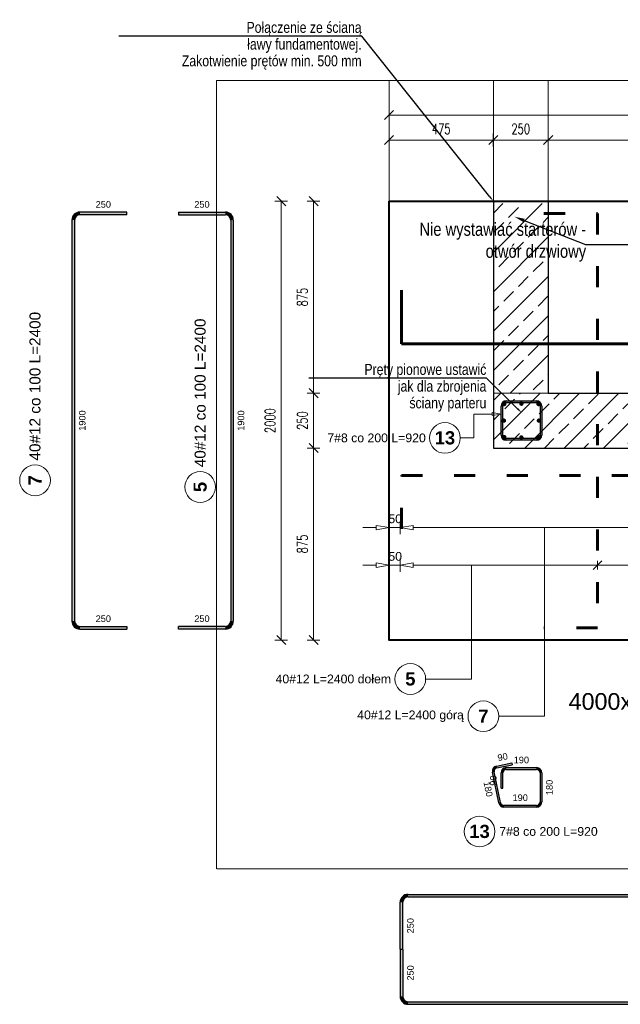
# Model space of a CAD drawing. Extents: x -1474 to 242612, y -5719 to 75879.
# Tile 4 of 12: x 88040 to 90779, y 3981 to 8468. Entities that reach past the tile are written whole.
import ezdxf
from ezdxf import colors
from ezdxf.entities.mleader import LeaderData, LeaderLine
from ezdxf.math import Vec2, Vec3

# ---------------------------------------------------------------- set-up
doc = ezdxf.new("R2010")
doc.units = 0
doc.header["$LTSCALE"] = 8
doc.header["$MEASUREMENT"] = 0
doc.linetypes.add('ACAD_ISO03W100', pattern=[30, 12, -18])
doc.linetypes.add('HIDDEN', pattern=[0.375, 0.25, -0.125])
for name, color, linetype in [('AutoCAD_Structural_Detailing_rozkład powierzchniowy - pręty - dół', 7, 'Continuous'), ('AutoCAD_Structural_Detailing_rozkład powierzchniowy - pręty - góra', 7, 'Continuous'), ('RCAD_kształt pręta', 7, 'Continuous'), ('RCAD_opis kształtu pręta', 7, 'Continuous'), ('RCAD_opis rozkładu', 7, 'Continuous'), ('RCAD_pręt wyrzucony', 130, 'Continuous'), ('RCAD_pręty punktowe', 7, 'Continuous')]:
    doc.layers.add(name, color=color, linetype=linetype)
for name, color, linetype, lineweight in [('P-Linia1', 3, 'Continuous', 40), ('P-Linia4', 253, 'Continuous', 5), ('P-Opis', 1, 'Continuous', 18), ('P-Opis fundamenty', 193, 'Continuous', 9), ('P-Opis ściany', 6, 'Continuous', 9), ('P-Przerywana', 13, 'HIDDEN', 9), ('P-Szraf - Ściana żelbetowa', 54, 'Continuous', 0), ('P-Wymiar', 254, 'Continuous', 9), ('P-Ściana żelbetowa', 50, 'Continuous', 25)]:
    doc.layers.add(name, color=color, linetype=linetype, lineweight=lineweight)
doc.layers.add('RCAD_kontur płyty', color=163, linetype='Continuous', plot=False)
doc.styles.add('_Fd Opis', font='arial.ttf')
doc.styles.add('ROMANS', font='romans.shx', dxfattribs={"width": 0.7})
doc.styles.add('style1', font='arial.ttf')
doc.styles.add('style3', font='arialbd.ttf')
doc.dimstyles.new('A25', dxfattribs={"dimscale": 27, "dimtxt": 1.75, "dimasz": 0.06, "dimexe": 0, "dimexo": 0, "dimgap": 1, "dimtad": 1, "dimdec": 4, "dimrnd": 0.1, "dimdsep": 46, "dimtxsty": 'ROMANS', "dimblk": '[[[[[[[[', "dimcen": 2, "dimdle": 2, "dimse1": 1, "dimse2": 1, "dimclrd": 256, "dimclrt": 1, "dimadec": 0, "dimazin": 0, "dimtfac": 1, "dimtdec": 4, "dimtix": 1, "dimtmove": 2, "dimatfit": 3, "dimldrblk": '[[[[[[[[', "dimfxl": 0, "dimtvp": 0.6, "dimtolj": 1, "dimlwd": -1, "dimarcsym": 0})

# ---------------------------------------------------------------- blocks, each defined once
blk = doc.blocks.new('[[[[[[[[')
at = {"layer": 'P-Wymiar'}
for p, q in [((-12.7, -12.7), (12.7, 12.7)), ((0, 0), (-4.6, 0)), ((0, 18), (0, -18))]:
    blk.add_line(p, q, dxfattribs=at)
blk = doc.blocks.new('*D162')
at = {"layer": 'Defpoints', "color": 0, "transparency": 16777216}
for p in [(89725, 7641.2), (89232.7, 5641.2), (89725, 5641.2)]:
    blk.add_point(p, dxfattribs=at)
at = {"layer": 'P-Wymiar', "transparency": 16777216}
blk.add_line((89232.7, 7639.6), (89232.7, 5642.8), dxfattribs=at)
at = {"layer": 'P-Wymiar', "transparency": 16777216, "xscale": 1.62, "yscale": 1.62, "zscale": 1.62}
for p, rotation in [((89232.7, 7641.2), 90), ((89232.7, 5641.2), 270)]:
    blk.add_blockref('[[[[[[[[', p, dxfattribs=dict(at, rotation=rotation))
at = {"layer": 'P-Wymiar', "color": 1, "transparency": 16777216, "insert": (89182, 6641.2), "char_height": 47.25, "attachment_point": 5, "rotation": 90, "style": 'ROMANS'}
blk.add_mtext('\\A1;2000', dxfattribs=at)
blk = doc.blocks.new('*D163')
at = {"layer": 'Defpoints', "color": 0, "transparency": 16777216}
for p in [(93725, 8033.2), (89725, 7630.1), (93725, 7630.1)]:
    blk.add_point(p, dxfattribs=at)
at = {"layer": 'P-Wymiar', "transparency": 16777216}
blk.add_line((89726.7, 8033.2), (93723.4, 8033.2), dxfattribs=at)
at = {"layer": 'P-Wymiar', "transparency": 16777216, "xscale": 1.62, "yscale": 1.62, "zscale": 1.62, "rotation": 180}
blk.add_blockref('[[[[[[[[', (89725, 8033.2), dxfattribs=at)
at = {"layer": 'P-Wymiar', "transparency": 16777216, "xscale": 1.62, "yscale": 1.62, "zscale": 1.62}
blk.add_blockref('[[[[[[[[', (93725, 8033.2), dxfattribs=at)
at = {"layer": 'P-Wymiar', "color": 1, "transparency": 16777216, "insert": (91725, 8083.8), "char_height": 47.25, "attachment_point": 5, "style": 'ROMANS'}
blk.add_mtext('\\A1;4000', dxfattribs=at)
blk = doc.blocks.new('*D164')
at = {"layer": 'Defpoints', "color": 0, "transparency": 16777216}
for p in [(90200, 7919.8), (89725, 7630.1), (90200, 7630.1)]:
    blk.add_point(p, dxfattribs=at)
at = {"layer": 'P-Wymiar', "transparency": 16777216}
blk.add_line((89726.7, 7919.8), (90198.4, 7919.8), dxfattribs=at)
at = {"layer": 'P-Wymiar', "transparency": 16777216, "xscale": 1.62, "yscale": 1.62, "zscale": 1.62, "rotation": 180}
blk.add_blockref('[[[[[[[[', (89725, 7919.8), dxfattribs=at)
at = {"layer": 'P-Wymiar', "transparency": 16777216, "xscale": 1.62, "yscale": 1.62, "zscale": 1.62}
blk.add_blockref('[[[[[[[[', (90200, 7919.8), dxfattribs=at)
at = {"layer": 'P-Wymiar', "color": 1, "transparency": 16777216, "insert": (89962.5, 7970.4), "char_height": 47.25, "attachment_point": 5, "style": 'ROMANS'}
blk.add_mtext('\\A1;475', dxfattribs=at)
blk = doc.blocks.new('*D165')
at = {"layer": 'Defpoints', "color": 0, "transparency": 16777216}
for p in [(90450, 7919.8), (90200, 7630.1), (90450, 7630.1)]:
    blk.add_point(p, dxfattribs=at)
at = {"layer": 'P-Wymiar', "transparency": 16777216}
blk.add_line((90201.7, 7919.8), (90448.4, 7919.8), dxfattribs=at)
at = {"layer": 'P-Wymiar', "transparency": 16777216, "xscale": 1.62, "yscale": 1.62, "zscale": 1.62, "rotation": 180}
blk.add_blockref('[[[[[[[[', (90200, 7919.8), dxfattribs=at)
at = {"layer": 'P-Wymiar', "transparency": 16777216, "xscale": 1.62, "yscale": 1.62, "zscale": 1.62}
blk.add_blockref('[[[[[[[[', (90450, 7919.8), dxfattribs=at)
at = {"layer": 'P-Wymiar', "color": 1, "transparency": 16777216, "insert": (90325, 7970.4), "char_height": 47.25, "attachment_point": 5, "style": 'ROMANS'}
blk.add_mtext('\\A1;250', dxfattribs=at)
blk = doc.blocks.new('*D166')
at = {"layer": 'Defpoints', "color": 0, "transparency": 16777216}
for p in [(92705.1, 7919.8), (90450, 7630.1), (92705.1, 7630.1)]:
    blk.add_point(p, dxfattribs=at)
at = {"layer": 'P-Wymiar', "transparency": 16777216}
blk.add_line((90451.7, 7919.8), (92703.5, 7919.8), dxfattribs=at)
at = {"layer": 'P-Wymiar', "transparency": 16777216, "xscale": 1.62, "yscale": 1.62, "zscale": 1.62, "rotation": 180}
blk.add_blockref('[[[[[[[[', (90450, 7919.8), dxfattribs=at)
at = {"layer": 'P-Wymiar', "transparency": 16777216, "xscale": 1.62, "yscale": 1.62, "zscale": 1.62}
blk.add_blockref('[[[[[[[[', (92705.1, 7919.8), dxfattribs=at)
at = {"layer": 'P-Wymiar', "color": 1, "transparency": 16777216, "insert": (91577.6, 7970.4), "char_height": 47.25, "attachment_point": 5, "style": 'ROMANS'}
blk.add_mtext('\\A1;2255', dxfattribs=at)
blk = doc.blocks.new('*D169')
at = {"layer": 'Defpoints', "color": 0, "transparency": 16777216}
for p in [(89725, 7641.2), (89380.2, 6766.2), (90200.1, 6766.2)]:
    blk.add_point(p, dxfattribs=at)
at = {"layer": 'P-Wymiar', "transparency": 16777216}
blk.add_line((89380.2, 7639.6), (89380.2, 6767.8), dxfattribs=at)
at = {"layer": 'P-Wymiar', "transparency": 16777216, "xscale": 1.62, "yscale": 1.62, "zscale": 1.62}
for p, rotation in [((89380.2, 7641.2), 90), ((89380.2, 6766.2), 270)]:
    blk.add_blockref('[[[[[[[[', p, dxfattribs=dict(at, rotation=rotation))
at = {"layer": 'P-Wymiar', "color": 1, "transparency": 16777216, "insert": (89329.6, 7203.7), "char_height": 47.25, "attachment_point": 5, "rotation": 90, "style": 'ROMANS'}
blk.add_mtext('\\A1;875', dxfattribs=at)
blk = doc.blocks.new('*D170')
at = {"layer": 'Defpoints', "color": 0, "transparency": 16777216}
for p in [(90200.1, 6766.2), (89380.2, 6516.2), (90200, 6516.2)]:
    blk.add_point(p, dxfattribs=at)
at = {"layer": 'P-Wymiar', "transparency": 16777216}
blk.add_line((89380.2, 6764.6), (89380.2, 6517.8), dxfattribs=at)
at = {"layer": 'P-Wymiar', "transparency": 16777216, "xscale": 1.62, "yscale": 1.62, "zscale": 1.62}
for p, rotation in [((89380.2, 6766.2), 90), ((89380.2, 6516.2), 270)]:
    blk.add_blockref('[[[[[[[[', p, dxfattribs=dict(at, rotation=rotation))
at = {"layer": 'P-Wymiar', "color": 1, "transparency": 16777216, "insert": (89329.6, 6641.2), "char_height": 47.25, "attachment_point": 5, "rotation": 90, "style": 'ROMANS'}
blk.add_mtext('\\A1;250', dxfattribs=at)
blk = doc.blocks.new('*D171')
at = {"layer": 'Defpoints', "color": 0, "transparency": 16777216}
for p in [(90200, 6516.2), (89380.2, 5641.2), (89725, 5641.2)]:
    blk.add_point(p, dxfattribs=at)
at = {"layer": 'P-Wymiar', "transparency": 16777216}
blk.add_line((89380.2, 6514.6), (89380.2, 5642.8), dxfattribs=at)
at = {"layer": 'P-Wymiar', "transparency": 16777216, "xscale": 1.62, "yscale": 1.62, "zscale": 1.62}
for p, rotation in [((89380.2, 6516.2), 90), ((89380.2, 5641.2), 270)]:
    blk.add_blockref('[[[[[[[[', p, dxfattribs=dict(at, rotation=rotation))
at = {"layer": 'P-Wymiar', "color": 1, "transparency": 16777216, "insert": (89329.6, 6078.7), "char_height": 47.25, "attachment_point": 5, "rotation": 90, "style": 'ROMANS'}
blk.add_mtext('\\A1;875', dxfattribs=at)

msp = doc.modelspace()

# ---------------------------------------------------------------- hatches: boundary and pattern name
at = {"layer": 'P-Opis ściany', "lineweight": 0, "true_color": 0xd100d1}
h = msp.add_hatch(dxfattribs=at)
h.set_pattern_fill('ANSI33', color=212, scale=20)
h.set_pattern_definition([(45, (92896.29, 7409.71), (-89.8026, 89.8026), []), (45, (92986.09, 7409.71), (-89.8026, 89.8026), [63.5, -31.75])])
h.paths.add_polyline_path([(92955.09099, 7630.10763), (92705.09225, 7630.10763), (92705.09225, 7275.45282), (92955.09099, 7275.45282)])
h.paths.add_polyline_path([(90450.06921, 7630.10936), (90200.06921, 7630.10936), (90200.06921, 6766.22482), (90450.06921, 6766.22482)])
h.paths.add_polyline_path([(92705.09099, 5641.22532), (92955.09099, 5641.22532), (92955.091, 6194.75974), (92705.091, 6194.75974)])
at = {"layer": 'P-Szraf - Ściana żelbetowa'}
h = msp.add_hatch(dxfattribs=at)
h.set_pattern_fill('ANSI33', color=256, scale=20)
h.set_pattern_definition([(45, (16725.93, 18031.89), (-89.80256, 89.80256), []), (45, (16815.74, 18031.89), (-89.80256, 89.80256), [63.5, -31.75])])
h.paths.add_polyline_path([(92705.09099, 6516.22556), (92705.09099, 6766.22556), (90450.06921, 6766.2249), (90450.06921, 6766.22482), (90200.03814, 6766.22482), (90200.0364, 6516.22482)])
h.paths.add_polyline_path([(92705.09099, 6194.75974), (92955.09099, 6194.75974), (92955.09099, 7275.45282), (92705.09099, 7275.45282)])
at = {"layer": 'RCAD_kształt pręta'}
h = msp.add_hatch(color=4, dxfattribs=at)
edge = h.paths.add_edge_path(flags=0)
edge.add_line((90259.0217, 6731.22676), (90259.0217, 6723.22676))
edge.add_arc((90259.0217, 6707.22676), 16, 90, 180)
edge.add_line((90243.0217, 6707.22676), (90235.0217, 6707.22676))
edge.add_arc((90259.0217, 6707.22676), 24, 450, 540, ccw=False)
h = msp.add_hatch(color=4, dxfattribs=at)
edge = h.paths.add_edge_path(flags=0)
edge.add_line((90259.0217, 6731.22676), (90259.0217, 6723.22676))
edge.add_arc((90259.0217, 6707.22676), 16, 90, 180)
edge.add_line((90243.0217, 6707.22676), (90235.0217, 6707.22676))
edge.add_arc((90259.0217, 6707.22676), 24, 450, 540, ccw=False)
for points in [[(90259.0217, 6723.22676), (90259.0217, 6731.22676), (90396.80887, 6731.22676), (90396.80887, 6723.22676)], [(90259.0217, 6723.22676), (90259.0217, 6731.22676), (90329.0217, 6731.22676), (90329.0217, 6723.22676)], [(90243.0217, 6637.22676), (90235.0217, 6637.22676), (90235.0217, 6707.22676), (90243.0217, 6707.22676)], [(90243.0217, 6575.22186), (90235.0217, 6575.22186), (90235.0217, 6707.22676), (90243.0217, 6707.22676)], [(90412.80887, 6707.22676), (90420.80887, 6707.22676), (90420.80887, 6575.22186), (90412.80887, 6575.22186)], [(90396.80887, 6559.22186), (90396.80887, 6551.22186), (90259.0217, 6551.22186), (90259.0217, 6559.22186)]]:
    msp.add_hatch(color=4, dxfattribs=at).paths.add_polyline_path(points, flags=0)
h = msp.add_hatch(color=4, dxfattribs=at)
edge = h.paths.add_edge_path(flags=0)
edge.add_line((90420.80887, 6707.22676), (90412.80887, 6707.22676))
edge.add_arc((90396.80887, 6707.22676), 16, 0, 90)
edge.add_line((90396.80887, 6723.22676), (90396.80887, 6731.22676))
edge.add_arc((90396.80887, 6707.22676), 24, 360, 450, ccw=False)
h = msp.add_hatch(color=4, dxfattribs=at)
edge = h.paths.add_edge_path(flags=0)
edge.add_line((90235.0217, 6575.22186), (90243.0217, 6575.22186))
edge.add_arc((90259.0217, 6575.22186), 16, 180, 270)
edge.add_line((90259.0217, 6559.22186), (90259.0217, 6551.22186))
edge.add_arc((90259.0217, 6575.22186), 24, 540, 630, ccw=False)
h = msp.add_hatch(color=4, dxfattribs=at)
edge = h.paths.add_edge_path(flags=0)
edge.add_line((90396.80887, 6551.22186), (90396.80887, 6559.22186))
edge.add_arc((90396.80887, 6575.22186), 16, -90, 0)
edge.add_line((90412.80887, 6575.22186), (90420.80887, 6575.22186))
edge.add_arc((90396.80887, 6575.22186), 24, 270, 360, ccw=False)
at = {"layer": 'RCAD_pręt wyrzucony'}
h = msp.add_hatch(color=4, dxfattribs=at)
edge = h.paths.add_edge_path(flags=0)
edge.add_line((88314.68693, 7591.22538), (88314.68693, 7579.22538))
edge.add_arc((88314.68693, 7555.22538), 24, 90, 180)
edge.add_line((88290.68693, 7555.22538), (88278.68693, 7555.22538))
edge.add_arc((88314.68693, 7555.22538), 36, 450, 540, ccw=False)
for points in [[(88528.68693, 7591.22538), (88528.68693, 7579.22538), (88314.68693, 7579.22538), (88314.68693, 7591.22538)], [(88764.48671, 7579.22538), (88764.48671, 7591.22538), (88978.48671, 7591.22538), (88978.48671, 7579.22538)], [(88278.68693, 7555.22538), (88290.68693, 7555.22538), (88290.68693, 5727.22532), (88278.68693, 5727.22532)], [(89002.48671, 7555.22538), (89014.48671, 7555.22538), (89014.48671, 5727.22532), (89002.48671, 5727.22532)], [(88314.68693, 5691.22532), (88314.68693, 5703.22532), (88528.68693, 5703.22532), (88528.68693, 5691.22532)], [(88978.48671, 5703.22532), (88978.48671, 5691.22532), (88764.48671, 5691.22532), (88764.48671, 5703.22532)], [(90216.7201, 5059.01318), (90215.13075, 5066.85371), (90283.73541, 5080.76057), (90285.32476, 5072.92003)], [(90232.58073, 4900.2344), (90224.7402, 4898.64505), (90196.37721, 5038.56405), (90204.21774, 5040.15341)], [(90243.0217, 4965.418), (90235.0217, 4965.418), (90235.0217, 5035.418), (90243.0217, 5035.418)], [(90259.0217, 5051.418), (90259.0217, 5059.418), (90396.80887, 5059.418), (90396.80887, 5051.418)], [(90412.80887, 5035.418), (90420.80887, 5035.418), (90420.80887, 4903.41311), (90412.80887, 4903.41311)], [(90396.80887, 4887.41311), (90396.80887, 4879.41311), (90248.2618, 4879.41311), (90248.2618, 4887.41311)], [(89787.03719, 4232.04552), (89775.03719, 4232.04552), (89775.03719, 4446.04552), (89787.03719, 4446.04552)], [(89811.03719, 4470.04552), (89811.03719, 4482.04552), (93639.03719, 4482.04552), (93639.03719, 4470.04552)], [(89775.03719, 4230.96264), (89787.03719, 4230.96264), (89787.03719, 4016.96264), (89775.03719, 4016.96264)], [(89811.03719, 3980.96264), (89811.03719, 3992.96264), (93639.03719, 3992.96264), (93639.03719, 3980.96264)]]:
    msp.add_hatch(color=4, dxfattribs=at).paths.add_polyline_path(points, flags=0)
h = msp.add_hatch(color=4, dxfattribs=at)
edge = h.paths.add_edge_path(flags=0)
edge.add_line((89014.48671, 7555.22538), (89002.48671, 7555.22538))
edge.add_arc((88978.48671, 7555.22538), 24, 0, 90)
edge.add_line((88978.48671, 7579.22538), (88978.48671, 7591.22538))
edge.add_arc((88978.48671, 7555.22538), 36, 360, 450, ccw=False)
h = msp.add_hatch(color=4, dxfattribs=at)
edge = h.paths.add_edge_path(flags=0)
edge.add_line((88278.68693, 5727.22532), (88290.68693, 5727.22532))
edge.add_arc((88314.68693, 5727.22532), 24, 180, 270)
edge.add_line((88314.68693, 5703.22532), (88314.68693, 5691.22532))
edge.add_arc((88314.68693, 5727.22532), 36, 540, 630, ccw=False)
h = msp.add_hatch(color=4, dxfattribs=at)
edge = h.paths.add_edge_path(flags=0)
edge.add_line((88978.48671, 5691.22532), (88978.48671, 5703.22532))
edge.add_arc((88978.48671, 5727.22532), 24, -90, 0)
edge.add_line((89002.48671, 5727.22532), (89014.48671, 5727.22532))
edge.add_arc((88978.48671, 5727.22532), 36, 270, 360, ccw=False)
h = msp.add_hatch(color=4, dxfattribs=at)
edge = h.paths.add_edge_path(flags=0)
edge.add_line((90215.13075, 5066.85371), (90216.7201, 5059.01318))
edge.add_arc((90219.89881, 5043.33211), 16, 101.4591559, 191.4591559)
edge.add_line((90204.21774, 5040.15341), (90196.37721, 5038.56405))
edge.add_arc((90219.89881, 5043.33211), 24, 461.4591559, 551.4591559, ccw=False)
h = msp.add_hatch(color=4, dxfattribs=at)
edge = h.paths.add_edge_path(flags=0)
edge.add_line((90259.0217, 5059.418), (90259.0217, 5051.418))
edge.add_arc((90259.0217, 5035.418), 16, 90, 180)
edge.add_line((90243.0217, 5035.418), (90235.0217, 5035.418))
edge.add_arc((90259.0217, 5035.418), 24, 450, 540, ccw=False)
h = msp.add_hatch(color=4, dxfattribs=at)
edge = h.paths.add_edge_path(flags=0)
edge.add_line((90420.80887, 5035.418), (90412.80887, 5035.418))
edge.add_arc((90396.80887, 5035.418), 16, 0, 90)
edge.add_line((90396.80887, 5051.418), (90396.80887, 5059.418))
edge.add_arc((90396.80887, 5035.418), 24, 360, 450, ccw=False)
h = msp.add_hatch(color=4, dxfattribs=at)
edge = h.paths.add_edge_path(flags=0)
edge.add_line((90224.7402, 4898.64505), (90232.58073, 4900.2344))
edge.add_arc((90248.2618, 4903.41311), 16, -168.5408441, -90)
edge.add_line((90248.2618, 4887.41311), (90248.2618, 4879.41311))
edge.add_arc((90248.2618, 4903.41311), 24, 191.4591559, 270, ccw=False)
h = msp.add_hatch(color=4, dxfattribs=at)
edge = h.paths.add_edge_path(flags=0)
edge.add_line((90396.80887, 4879.41311), (90396.80887, 4887.41311))
edge.add_arc((90396.80887, 4903.41311), 16, -90, 0)
edge.add_line((90412.80887, 4903.41311), (90420.80887, 4903.41311))
edge.add_arc((90396.80887, 4903.41311), 24, 270, 360, ccw=False)
h = msp.add_hatch(color=4, dxfattribs=at)
edge = h.paths.add_edge_path(flags=0)
edge.add_line((89811.03719, 4482.04552), (89811.03719, 4470.04552))
edge.add_arc((89811.03719, 4446.04552), 24, 90, 180)
edge.add_line((89787.03719, 4446.04552), (89775.03719, 4446.04552))
edge.add_arc((89811.03719, 4446.04552), 36, 450, 540, ccw=False)
h = msp.add_hatch(color=4, dxfattribs=at)
edge = h.paths.add_edge_path(flags=0)
edge.add_line((89775.03719, 4016.96264), (89787.03719, 4016.96264))
edge.add_arc((89811.03719, 4016.96264), 24, 180, 270)
edge.add_line((89811.03719, 3992.96264), (89811.03719, 3980.96264))
edge.add_arc((89811.03719, 4016.96264), 36, 540, 630, ccw=False)
at = {"layer": 'RCAD_pręty punktowe'}
h = msp.add_hatch(color=1, dxfattribs=at)
edge = h.paths.add_edge_path(flags=0)
edge.add_arc((90249.77906, 6716.4694), 10, 0, 360, ccw=False)
h = msp.add_hatch(color=1, dxfattribs=at)
edge = h.paths.add_edge_path(flags=0)
edge.add_arc((90327.91529, 6718.22676), 10, 0, 360, ccw=False)
h = msp.add_hatch(color=1, dxfattribs=at)
edge = h.paths.add_edge_path(flags=0)
edge.add_arc((90406.05152, 6716.4694), 10, 0, 360, ccw=False)
h = msp.add_hatch(color=1, dxfattribs=at)
edge = h.paths.add_edge_path(flags=0)
edge.add_arc((90248.0217, 6641.22431), 10, 0, 360, ccw=False)
h = msp.add_hatch(color=1, dxfattribs=at)
edge = h.paths.add_edge_path(flags=0)
edge.add_arc((90407.80887, 6641.22431), 10, 0, 360, ccw=False)
h = msp.add_hatch(color=1, dxfattribs=at)
edge = h.paths.add_edge_path(flags=0)
edge.add_arc((90249.77906, 6565.97922), 10, 0, 360, ccw=False)
h = msp.add_hatch(color=1, dxfattribs=at)
edge = h.paths.add_edge_path(flags=0)
edge.add_arc((90327.91529, 6564.22186), 10, 0, 360, ccw=False)
h = msp.add_hatch(color=1, dxfattribs=at)
edge = h.paths.add_edge_path(flags=0)
edge.add_arc((90406.05152, 6565.97922), 10, 0, 360, ccw=False)

# ---------------------------------------------------------------- linework, layer by layer
at = {"layer": 'AutoCAD_Structural_Detailing_rozkład powierzchniowy - pręty - dół', "color": 0, "lineweight": 60}
for p, q in [((89781.03719, 7235.22535), (89781.03719, 6991.22535)), ((89781.03719, 6991.22535), (93669.03719, 6991.22535))]:
    msp.add_line(p, q, dxfattribs=at)
at = {"layer": 'AutoCAD_Structural_Detailing_rozkład powierzchniowy - pręty - góra', "color": 0, "linetype": 'ACAD_ISO03W100', "lineweight": 60}
for p, q in [((90431.03719, 7585.22538), (90675.03719, 7585.22538)), ((90675.03719, 7585.22538), (90675.03719, 5697.22532)), ((89781.03719, 6147.22535), (89781.03719, 6391.22535)), ((89781.03719, 6391.22535), (93669.03719, 6391.22535)), ((90675.03719, 5697.22532), (90431.03719, 5697.22532))]:
    msp.add_line(p, q, dxfattribs=at)
at = {"layer": 'P-Linia1'}
msp.add_lwpolyline([(89725.03719, 7641.22532), (93725.03719, 7641.22532), (93725.03719, 5641.22532), (89725.03719, 5641.22532)], close=True, dxfattribs=at)
at = {"layer": 'P-Linia4'}
for points in [[(89725.04236, 8191.70766), (89725.03719, 7641.22532)], [(90200.06921, 7641.22532), (90200.06921, 8191.70766)], [(90450.06921, 7641.22532), (90450.06921, 8191.70766)]]:
    msp.add_lwpolyline(points, dxfattribs=at)
at = {"layer": 'P-Opis ściany', "color": 212, "lineweight": 13, "true_color": 0xd100d1}
msp.add_lwpolyline([(90450.06921, 7641.22532), (90450.06921, 6766.22482), (90200.06921, 6766.22482), (90200.06921, 7641.22532)], dxfattribs=at)
at = {"layer": 'P-Przerywana'}
msp.add_lwpolyline([(88938.03365, 8191.70766), (94344.09161, 8191.70766), (94344.09161, 4597.8051), (88938.03365, 4597.8051)], close=True, dxfattribs=at)
at = {"layer": 'P-Ściana żelbetowa', "lineweight": 25}
for points in [[(90200.04424, 7641.22532), (90200.0364, 6516.22482), (92705.09225, 6516.22556)], [(90450.04424, 7641.22532), (90450.03814, 6766.2249), (92705.09218, 6766.22556)]]:
    msp.add_lwpolyline(points, dxfattribs=at)
at = {"layer": 'RCAD_kontur płyty', "color": 0}
for p, q in [((89725.03719, 7641.22538), (93725.03719, 7641.22538)), ((89725.03719, 5641.22532), (89725.03719, 7641.22538)), ((89725.03719, 7641.22538), (93725.03719, 7641.22538)), ((89725.03719, 5641.22532), (89725.03719, 7641.22538)), ((93725.03719, 5641.22532), (89725.03719, 5641.22532)), ((93725.03719, 5641.22532), (89725.03719, 5641.22532))]:
    msp.add_line(p, q, dxfattribs=at)
at = {"layer": 'RCAD_kształt pręta', "color": 4}
for p, q in [((90259.0217, 6731.22676), (90396.80887, 6731.22676)), ((90259.0217, 6731.22676), (90329.0217, 6731.22676)), ((90329.0217, 6731.22676), (90329.0217, 6723.22676)), ((90235.0217, 6637.22676), (90235.0217, 6707.22676)), ((90235.0217, 6575.22186), (90235.0217, 6707.22676)), ((90243.0217, 6637.22676), (90243.0217, 6707.22676)), ((90243.0217, 6575.22186), (90243.0217, 6707.22676)), ((90259.0217, 6723.22676), (90396.80887, 6723.22676)), ((90259.0217, 6723.22676), (90329.0217, 6723.22676)), ((90412.80887, 6707.22676), (90412.80887, 6575.22186)), ((90420.80887, 6707.22676), (90420.80887, 6575.22186)), ((90235.0217, 6637.22676), (90243.0217, 6637.22676)), ((90396.80887, 6559.22186), (90259.0217, 6559.22186)), ((90396.80887, 6551.22186), (90259.0217, 6551.22186))]:
    msp.add_line(p, q, dxfattribs=at)
for centre, radius, start, end in [((90259.0217, 6707.22676), 24, 90, 180), ((90259.0217, 6707.22676), 24, 90, 180), ((90396.80887, 6707.22676), 24, 360, 90), ((90259.0217, 6707.22676), 16, 90, 180), ((90259.0217, 6707.22676), 16, 90, 180), ((90396.80887, 6707.22676), 16, 360, 90), ((90259.0217, 6575.22186), 24, 180, 270), ((90259.0217, 6575.22186), 16, 180, 270), ((90396.80887, 6575.22186), 16, 270, 0), ((90396.80887, 6575.22186), 24, 270, 360)]:
    msp.add_arc(centre, radius, start, end, dxfattribs=at)
at = {"layer": 'RCAD_opis kształtu pręta', "color": 8, "lineweight": 0}
for p, q in [((90111.6367, 6671.01797), (90195.0217, 6671.01797)), ((90111.6367, 6671.01797), (90111.6367, 6562.13887)), ((90195.0217, 6677.68463), (90235.0217, 6671.01797)), ((90195.0217, 6677.68463), (90195.0217, 6664.3513)), ((90235.0217, 6671.01797), (90195.0217, 6664.3513)), ((90111.6367, 6562.13887), (90049.39628, 6562.13887))]:
    msp.add_line(p, q, dxfattribs=at)
msp.add_circle((89979.39628, 6562.13887), 70, dxfattribs=at)
at = {"layer": 'RCAD_opis rozkładu', "color": 8, "lineweight": 0}
for p, q in [((89605.03719, 6153.53053), (89665.03719, 6153.53053)), ((89665.03719, 6163.53053), (89725.03719, 6153.53053)), ((89665.03719, 6163.53053), (89665.03719, 6143.53053)), ((89725.03719, 6153.53053), (89665.03719, 6143.53053)), ((89725.03719, 6183.53053), (89725.03719, 6123.53053)), ((89775.03719, 6153.53053), (89725.03719, 6153.53053)), ((89775.03719, 6183.53053), (89775.03719, 6123.53053)), ((89775.03719, 6153.53053), (89835.03719, 6163.53053)), ((89835.03719, 6143.53053), (89775.03719, 6153.53053)), ((89835.03719, 6143.53053), (89835.03719, 6163.53053)), ((89875.03719, 6153.53053), (89835.03719, 6153.53053)), ((89975.03719, 6153.53053), (89875.03719, 6153.53053)), ((90075.03719, 6153.53053), (89975.03719, 6153.53053)), ((90175.03719, 6153.53053), (90075.03719, 6153.53053)), ((90275.03719, 6153.53053), (90175.03719, 6153.53053)), ((90375.03719, 6153.53053), (90275.03719, 6153.53053)), ((90475.03719, 6153.53053), (90375.03719, 6153.53053)), ((90433.30911, 5293.89167), (90433.30911, 6153.53053)), ((90575.03719, 6153.53053), (90475.03719, 6153.53053)), ((90675.03719, 6153.53053), (90575.03719, 6153.53053)), ((90775.03719, 6153.53053), (90675.03719, 6153.53053)), ((90875.03719, 6153.53053), (90775.03719, 6153.53053)), ((89605.03719, 5982.29397), (89665.03719, 5982.29397)), ((89665.03719, 5992.29397), (89725.03719, 5982.29397)), ((89665.03719, 5992.29397), (89665.03719, 5972.29397)), ((89725.03719, 5982.29397), (89665.03719, 5972.29397)), ((89725.03719, 6012.29397), (89725.03719, 5952.29397)), ((89775.03719, 5982.29397), (89725.03719, 5982.29397)), ((89775.03719, 6012.29397), (89775.03719, 5952.29397)), ((89775.03719, 5982.29397), (89835.03719, 5992.29397)), ((89835.03719, 5972.29397), (89775.03719, 5982.29397)), ((89835.03719, 5972.29397), (89835.03719, 5992.29397)), ((89875.03719, 5982.29397), (89835.03719, 5982.29397)), ((89975.03719, 5982.29397), (89875.03719, 5982.29397)), ((90075.03719, 5982.29397), (89975.03719, 5982.29397)), ((90175.03719, 5982.29397), (90075.03719, 5982.29397)), ((90100.27153, 5463.46262), (90100.27153, 5982.29397)), ((90275.03719, 5982.29397), (90175.03719, 5982.29397)), ((90375.03719, 5982.29397), (90275.03719, 5982.29397)), ((90475.03719, 5982.29397), (90375.03719, 5982.29397)), ((90575.03719, 5982.29397), (90475.03719, 5982.29397)), ((90675.03719, 5982.29397), (90575.03719, 5982.29397)), ((90695.03719, 6002.29397), (90655.03719, 5962.29397)), ((90675.03719, 6002.29397), (90675.03719, 5962.29397)), ((90775.03719, 5982.29397), (90675.03719, 5982.29397)), ((90875.03719, 5982.29397), (90775.03719, 5982.29397)), ((90100.27153, 5463.46262), (89891.48403, 5463.46262)), ((90433.30911, 5293.89167), (90224.52161, 5293.89167))]:
    msp.add_line(p, q, dxfattribs=at)
for centre in [(89821.48403, 5463.46262), (90154.52161, 5293.89167)]:
    msp.add_circle(centre, 70, dxfattribs=at)
at = {"layer": 'RCAD_pręt wyrzucony', "color": 4}
for p, q in [((88528.68693, 7591.22538), (88314.68693, 7591.22538)), ((88528.68693, 7579.22538), (88528.68693, 7591.22538)), ((88764.48671, 7591.22538), (88978.48671, 7591.22538)), ((88764.48671, 7591.22538), (88764.48671, 7579.22538)), ((88278.68693, 7555.22538), (88278.68693, 5727.22532)), ((88290.68693, 7555.22538), (88290.68693, 5727.22532)), ((88528.68693, 7579.22538), (88314.68693, 7579.22538)), ((88764.48671, 7579.22538), (88978.48671, 7579.22538)), ((89002.48671, 7555.22538), (89002.48671, 5727.22532)), ((89014.48671, 7555.22538), (89014.48671, 5727.22532)), ((88314.68693, 5703.22532), (88528.68693, 5703.22532)), ((88528.68693, 5703.22532), (88528.68693, 5691.22532)), ((88978.48671, 5703.22532), (88764.48671, 5703.22532)), ((88764.48671, 5691.22532), (88764.48671, 5703.22532)), ((88314.68693, 5691.22532), (88528.68693, 5691.22532)), ((88978.48671, 5691.22532), (88764.48671, 5691.22532)), ((90215.13075, 5066.85371), (90283.73541, 5080.76057)), ((90216.7201, 5059.01318), (90285.32476, 5072.92003)), ((90283.73541, 5080.76057), (90285.32476, 5072.92003)), ((90224.7402, 4898.64505), (90196.37721, 5038.56405)), ((90232.58073, 4900.2344), (90204.21774, 5040.15341)), ((90235.0217, 4965.418), (90235.0217, 5035.418)), ((90243.0217, 4965.418), (90243.0217, 5035.418)), ((90259.0217, 5059.418), (90396.80887, 5059.418)), ((90259.0217, 5051.418), (90396.80887, 5051.418)), ((90412.80887, 5035.418), (90412.80887, 4903.41311)), ((90420.80887, 5035.418), (90420.80887, 4903.41311)), ((90235.0217, 4965.418), (90243.0217, 4965.418)), ((90396.80887, 4887.41311), (90248.2618, 4887.41311)), ((90396.80887, 4879.41311), (90248.2618, 4879.41311)), ((89775.03719, 4232.04552), (89775.03719, 4446.04552)), ((89787.03719, 4232.04552), (89787.03719, 4446.04552)), ((89811.03719, 4482.04552), (93639.03719, 4482.04552)), ((89811.03719, 4470.04552), (93639.03719, 4470.04552)), ((89775.03719, 4232.04552), (89787.03719, 4232.04552)), ((89775.03719, 4230.96264), (89775.03719, 4016.96264)), ((89787.03719, 4230.96264), (89775.03719, 4230.96264)), ((89787.03719, 4230.96264), (89787.03719, 4016.96264)), ((89811.03719, 3992.96264), (93639.03719, 3992.96264)), ((89811.03719, 3980.96264), (93639.03719, 3980.96264))]:
    msp.add_line(p, q, dxfattribs=at)
at = {"layer": 'RCAD_pręt wyrzucony', "color": 8, "lineweight": 0}
for centre in [(88110.33273, 6368.98051), (88863.37013, 6338.57334), (90137.11749, 4768.53915)]:
    msp.add_circle(centre, 70, dxfattribs=at)
at = {"layer": 'RCAD_pręt wyrzucony', "color": 4}
for centre, radius, start, end in [((88314.68693, 7555.22538), 36, 90, 180), ((88978.48671, 7555.22538), 36, 360, 90), ((88314.68693, 7555.22538), 24, 90, 180), ((88978.48671, 7555.22538), 24, 360, 90), ((88314.68693, 5727.22532), 36, 180, 270), ((88314.68693, 5727.22532), 24, 180, 270), ((88978.48671, 5727.22532), 24, 270, 360), ((88978.48671, 5727.22532), 36, 270, 0), ((90219.89881, 5043.33211), 24, 101.4591559, 191.4591559), ((90219.89881, 5043.33211), 16, 101.4591559, 191.4591559), ((90259.0217, 5035.418), 24, 90, 180), ((90259.0217, 5035.418), 16, 90, 180), ((90396.80887, 5035.418), 24, 360, 90), ((90396.80887, 5035.418), 16, 360, 90), ((90248.2618, 4903.41311), 24, 191.4591559, 270), ((90248.2618, 4903.41311), 16, 191.4591559, 270), ((90396.80887, 4903.41311), 16, 270, 0), ((90396.80887, 4903.41311), 24, 270, 360), ((89811.03719, 4446.04552), 36, 90, 180), ((89811.03719, 4446.04552), 24, 90, 180), ((89811.03719, 4016.96264), 36, 180, 270), ((89811.03719, 4016.96264), 24, 180, 270)]:
    msp.add_arc(centre, radius, start, end, dxfattribs=at)

# ---------------------------------------------------------------- texts
at = {"layer": 'P-Opis fundamenty', "insert": (91299.35238, 5360.68343), "char_height": 76.05, "attachment_point": 6, "style": '_Fd Opis'}
msp.add_mtext('4000x2000x400', dxfattribs=at)
at = {"layer": 'P-Opis ściany', "color": 212, "lineweight": 13, "true_color": 0xd100d1, "insert": (90623.1714, 7454.17302), "char_height": 60, "attachment_point": 6, "rotation": 0.00000177, "style": '_Fd Opis'}
msp.add_mtext('{\\W0.8;Nie wystawiać starterów -\\Potwór drzwiowy}', dxfattribs=at)
at = {"layer": 'RCAD_opis kształtu pręta', "color": 1, "attachment_point": 5}
for s, insert, char_height, style in [('13', (89979.39628, 6562.13887), 60, 'style3'), ('7#8 co 200 L=920', (89667.55453, 6562.13887), 40, 'style1')]:
    msp.add_mtext(s, dxfattribs=dict(at, insert=insert, char_height=char_height, style=style))
at = {"layer": 'RCAD_opis rozkładu', "color": 2, "char_height": 40, "style": 'style1'}
for s, insert, attachment_point in [('50', (89721.45602, 6173.10761), 7), ('50', (89721.45602, 6001.87105), 7), ('40#12 L=2400 dołem', (89470.31077, 5463.46262), 5), ('40#12 L=2400 górą', (89822.47523, 5293.89167), 5)]:
    msp.add_mtext(s, dxfattribs=dict(at, insert=insert, attachment_point=attachment_point))
at = {"layer": 'RCAD_opis rozkładu', "color": 1, "char_height": 60, "attachment_point": 5, "style": 'style3'}
for s, insert in [('5', (89821.48403, 5463.46262)), ('7', (90154.52161, 5293.89167))]:
    msp.add_mtext(s, dxfattribs=dict(at, insert=insert))
at = {"layer": 'RCAD_pręt wyrzucony', "color": 2, "style": 'style1'}
for s, insert, char_height, attachment_point in [('250', (88421.68693, 7626.22538), 30, 5), ('250', (88871.48671, 7626.22538), 30, 5), ('250', (88421.68693, 5738.22532), 30, 5), ('250', (88871.48671, 5738.22532), 30, 5), ('7#8 co 200 L=920', (90227.11749, 4768.53915), 40, 4)]:
    msp.add_mtext(s, dxfattribs=dict(at, insert=insert, char_height=char_height, attachment_point=attachment_point))
at = {"layer": 'RCAD_pręt wyrzucony', "color": 2, "rotation": 90, "style": 'style1'}
for s, insert, char_height, attachment_point in [('40#12 co 100 L=2400', (88110.33273, 6458.98051), 50, 4), ('40#12 co 100 L=2400', (88863.37013, 6428.57334), 50, 4), ('1900', (88325.68693, 6641.22535), 30, 5), ('1900', (89049.48671, 6641.22535), 30, 5), ('250', (89822.03719, 4339.04552), 30, 5), ('250', (89822.03719, 4123.96264), 30, 5)]:
    msp.add_mtext(s, dxfattribs=dict(at, insert=insert, char_height=char_height, attachment_point=attachment_point))
at = {"layer": 'RCAD_pręt wyrzucony', "color": 1, "attachment_point": 5}
for s, insert, char_height, rotation, style in [('7', (88110.33273, 6368.98051), 60, 90, 'style3'), ('5', (88863.37013, 6338.57334), 60, 90, 'style3'), ('90', (90242.47965, 5108.10947), 30, 11.4591559, 'style1'), ('180', (90176.25637, 4961.65112), 30, 281.4591559, 'style1'), ('90', (90200.0217, 5000.418), 30, 90, 'style1'), ('180', (90455.80887, 4969.41556), 30, 90, 'style1')]:
    msp.add_mtext(s, dxfattribs=dict(at, insert=insert, char_height=char_height, rotation=rotation, style=style))
for s, insert, char_height, style in [('190', (90327.91529, 5094.418), 30, 'style1'), ('190', (90322.53534, 4922.41311), 30, 'style1'), ('13', (90137.11749, 4768.53915), 60, 'style3')]:
    msp.add_mtext(s, dxfattribs=dict(at, insert=insert, char_height=char_height, style=style))

# ---------------------------------------------------------------- dimensions: what is measured, and where the dimension line sits
at = {"layer": 'P-Wymiar'}
for base, p1, p2, picture, middle in [((93725.03719, 8033.16943), (89725.03719, 7630.11104), (93725.03719, 7630.11104), '*D163', (91725.03719, 8083.79443)), ((90200.04416, 7919.79208), (89725.03719, 7630.11104), (90200.04416, 7630.11104), '*D164', (89962.54068, 7970.41708)), ((90450.04416, 7919.79208), (90200.04416, 7630.11104), (90450.04416, 7630.10936), '*D165', (90325.04416, 7970.41708)), ((92705.09099, 7919.79208), (90450.04416, 7630.10936), (92705.09099, 7630.10936), '*D166', (91577.56757, 7970.41708))]:
    dim = msp.add_linear_dim(base=base, p1=p1, p2=p2, dimstyle='A25', dxfattribs=at)
    dim.commit()
    dim.dimension.update_dxf_attribs({"geometry": picture, "text_midpoint": middle})
for base, p1, p2, picture, middle in [((89232.66314, 5641.22532), (89725.03719, 7641.22532), (89725.03719, 5641.22532), '*D162', (89182.03814, 6641.22532)), ((89380.24679, 6516.22482), (90200.06921, 6766.22482), (90200.0364, 6516.22482), '*D170', (89329.62179, 6641.22482))]:
    dim = msp.add_linear_dim(base=base, p1=p1, p2=p2, angle=90, dimstyle='A25', dxfattribs=at)
    dim.commit()
    dim.dimension.update_dxf_attribs({"geometry": picture, "text_midpoint": middle})
for base, p1, p2, picture, middle in [((89380.24679, 6766.22482), (89725.03719, 7641.22532), (90200.06921, 6766.22482), '*D169', (89329.62179, 7203.72507)), ((89380.24679, 5641.22532), (90200.0364, 6516.22482), (89725.03719, 5641.22532), '*D171', (89329.62179, 6078.72507))]:
    dim = msp.add_linear_dim(base=base, p1=p1, p2=p2, angle=90, dimstyle='A25', override={"dimdec": 0}, dxfattribs=at)
    dim.commit()
    dim.dimension.update_dxf_attribs({"geometry": picture, "text_midpoint": middle})

# ---------------------------------------------------------------- leaders
at = {"layer": 'P-Opis'}
ml = msp.add_multileader_mtext('Standard', dxfattribs=at)
ml.set_content('{\\W0.8;Połączenie ze ścianą\\Pławy fundamentowej.\\PZakotwienie prętów min. 500 mm}', color=256, style='_Fd Opis')
ml.set_leader_properties()
ml.build(insert=Vec2(0, 0))
ml.multileader.update_dxf_attribs({"has_dogleg": 0, "text_left_attachment_type": 6, "text_right_attachment_type": 6, "arrow_head_size": 25})
ctx = ml.context
ctx.base_point, ctx.char_height, ctx.arrow_head_size, ctx.landing_gap_size, ctx.plane_origin = Vec3(88783.89675, 8393.53025), 50, 25, 0.5, Vec3(93823.60598, 8454.85127)
ctx.left_attachment, ctx.right_attachment, ctx.text_align_type = 6, 6, 2
notes = []
notes.append((ctx, [(0, (1, 1, 0), (89912.8368, 8393.53025), (-1, 0), 312.76951, [(0, [(90200.06921, 7641.22532)], 0, [])])]))
ctx.mtext.insert, ctx.mtext.alignment, ctx.mtext.line_spacing_factor, ctx.mtext.line_spacing_style = Vec3(89599.56728, 8458.196), 3, 0.914286, 2
ml = msp.add_multileader_mtext('Standard', dxfattribs=at)
ml.set_content('{\\W0.8;Pręty pionowe ustawić \\Pjak dla zbrojenia\\Pściany parteru}', color=256, style='_Fd Opis')
ml.set_leader_properties()
ml.build(insert=Vec2(0, 0))
ml.multileader.update_dxf_attribs({"has_dogleg": 0, "text_left_attachment_type": 6, "text_right_attachment_type": 6, "arrow_head_size": 25})
ctx = ml.context
ctx.base_point, ctx.char_height, ctx.arrow_head_size, ctx.landing_gap_size, ctx.plane_origin = Vec3(89616.56641, 6834.62661), 50, 25, 0.5, Vec3(94392.23744, 6895.94763)
ctx.left_attachment, ctx.right_attachment, ctx.text_align_type = 6, 6, 2
notes.append((ctx, [(0, (1, 1, 0), (90481.46826, 6834.62661), (-1, 0), 312.76951, [(0, [(90329.74981, 6676.37719)], 0, [])])]))
ctx.mtext.insert, ctx.mtext.alignment, ctx.mtext.line_spacing_factor, ctx.mtext.line_spacing_style = Vec3(90168.19874, 6899.32647), 3, 0.914286, 2
at = {"layer": 'P-Opis ściany', "color": 212, "lineweight": 13, "true_color": 0xd100d1}
ml = msp.add_multileader_mtext('Standard', dxfattribs=at)
ml.set_content('         ', color=(209, 0, 209))
ml.set_leader_properties()
ml.build(insert=Vec2(0, 0))
ml.multileader.update_dxf_attribs({"arrow_head_size": 48})
ctx = ml.context
ctx.base_point, ctx.char_height, ctx.arrow_head_size, ctx.landing_gap_size, ctx.plane_origin = Vec3(91092.45836, 7443.33533), 1.6, 48, 0.8, Vec3(91128.41823, 5850.05569)
notes.append((ctx, [(1, (1, 1, 0), (90620.07696, 7443.33533), (1, 0), 472.38141, [(1, [(90295.44717, 7570.7528)], 0, [])])]))
ctx.mtext.insert, ctx.mtext.rotation, ctx.mtext.flow_direction = Vec3(91093.25836, 7444.13533), 6.2831853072, 5
for ctx, leaders in notes:
    for number, flags, end, landing, length, lines in leaders:
        leader = LeaderData()
        leader.index, (leader.has_last_leader_line, leader.has_dogleg_vector, leader.attachment_direction) = number, flags
        leader.last_leader_point, leader.dogleg_vector, leader.dogleg_length = Vec3(end), Vec3(landing), length
        for number, points, colour, breaks in lines:
            line = LeaderLine()
            line.index, line.vertices, line.color, line.breaks = number, Vec3.list(points), colors.encode_raw_color(colour), breaks
            leader.lines.append(line)
        ctx.leaders.append(leader)

doc.saveas('drawing.dxf')
